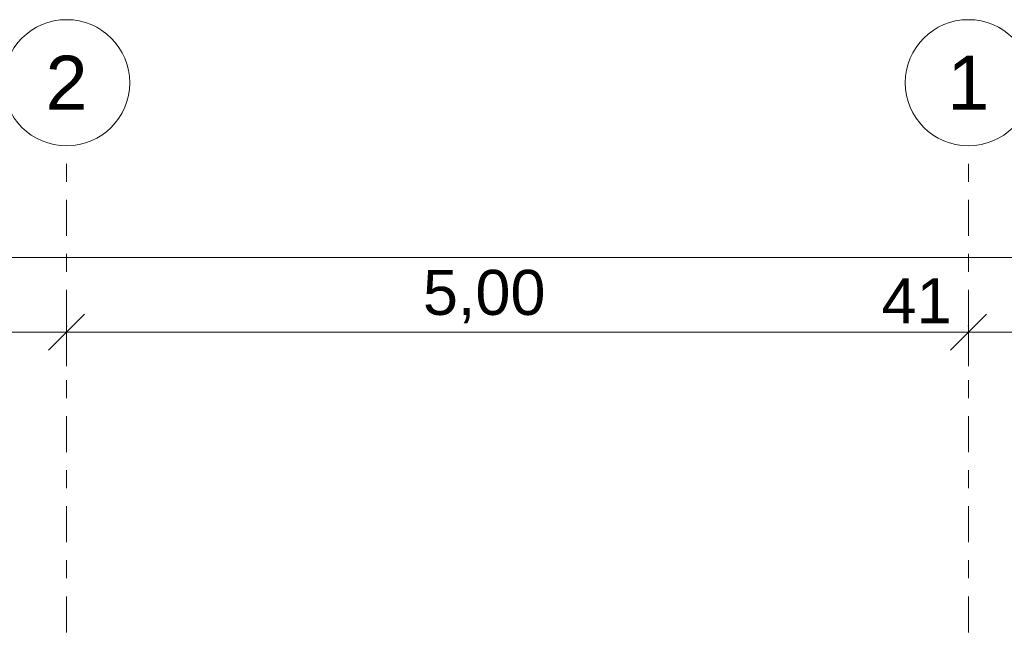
# Model space of a CAD drawing. Header units: metres. Extents: x -52 to 321, y -8 to 26.
# Tile 230 of 256: x 307.17 to 312.63, y 7.29 to 10.7. Entities that reach past the tile are written whole.
import ezdxf
from ezdxf.enums import TextEntityAlignment as Align

# ---------------------------------------------------------------- set-up
doc = ezdxf.new("R2010")
doc.units = ezdxf.units.M
doc.header["$MEASUREMENT"] = 0
doc.linetypes.add('Raster', pattern=[0.4, 0.2, -0.1, 0, -0.1])
doc.layers.add('90 Achsraster', color=7, linetype='Continuous')
doc.layers.add('94 Genehmigungsplanung Bemaßung', color=7, linetype='Continuous')
doc.styles.add('ERSTELLTER_STIL_1', font='arial.ttf')
doc.styles.add('ERSTELLTER_STIL_2', font='arial.ttf')
doc.dimstyles.new('ERSTELLTER_STIL__1', dxfattribs={"dimtxt": 0.25, "dimasz": 0.19, "dimexe": 0.18, "dimexo": 0.1, "dimgap": 0, "dimtad": 1, "dimtih": 1, "dimtoh": 1, "dimzin": 0, "dimdsep": 46, "dimtxsty": 'ERSTELLTER_STIL_2', "dimblk": 'ARROWHEAD_6', "dimblk1": 'ARROWHEAD_6', "dimblk2": 'ARROWHEAD_6', "dimcen": 0.09, "dimclrd": 7, "dimclre": 7, "dimclrt": 7, "dimazin": 0, "dimtfac": 1, "dimtdec": 4, "dimtmove": 0, "dimatfit": 3, "dimfxl": 1, "dimtolj": 1, "dimtzin": 0, "dimarcsym": 0})

# ---------------------------------------------------------------- blocks, each defined once
blk = doc.blocks.new('Standard-Rastermarker[16]_2', base_point=(307.4261, 9.9973))
at = {"layer": '90 Achsraster', "color": 14, "linetype": 'Raster', "lineweight": 18, "true_color": 0xa80000}
for q in [(307.4261, 9.9973), (307.4261, -1.0027)]:
    blk.add_line((307.4261, 8.9973), q, dxfattribs=at)
at = {"layer": '90 Achsraster', "color": 14, "linetype": 'Continuous', "lineweight": 18, "true_color": 0xa80000, "flags": 128}
blk.add_lwpolyline([(307.4261, 9.9973, 1), (307.4261, 10.6973, 1)], format="xyb", close=True, dxfattribs=at)
at = {"layer": '90 Achsraster', "color": 14, "linetype": 'Raster', "lineweight": 18, "true_color": 0xa80000}
blk.add_point((307.4261, 8.9973), dxfattribs=at)
blk.add_point((307.4261, 8.9973), dxfattribs=at)
at = {"layer": '90 Achsraster', "color": 14, "lineweight": 18, "true_color": 0xa80000, "style": 'ERSTELLTER_STIL_1'}
for tag, p in [('AC_MarkerText_1_0', (307.4261, 10.4973)), ('AC_MarkerText_1_1', (307.4261, -2.2027))]:
    blk.add_attdef(tag, text='', height=0.3, rotation=360, dxfattribs=at).set_placement(p, align=Align.TOP_CENTER)
blk = doc.blocks.new('Standard-Rastermarker[25]_2', base_point=(312.4261, 9.9973))
at = {"layer": '90 Achsraster', "color": 14, "linetype": 'Raster', "lineweight": 18, "true_color": 0xa80000}
for q in [(312.4261, 9.9973), (312.4261, -1.0027)]:
    blk.add_line((312.4261, 8.9973), q, dxfattribs=at)
at = {"layer": '90 Achsraster', "color": 14, "linetype": 'Continuous', "lineweight": 18, "true_color": 0xa80000, "flags": 128}
blk.add_lwpolyline([(312.4261, 9.9973, 1), (312.4261, 10.6973, 1)], format="xyb", close=True, dxfattribs=at)
at = {"layer": '90 Achsraster', "color": 14, "linetype": 'Raster', "lineweight": 18, "true_color": 0xa80000}
blk.add_point((312.4261, 8.9973), dxfattribs=at)
blk.add_point((312.4261, 8.9973), dxfattribs=at)
at = {"layer": '90 Achsraster', "color": 14, "lineweight": 18, "true_color": 0xa80000, "style": 'ERSTELLTER_STIL_1'}
for tag, p in [('AC_MarkerText_1_0', (312.4261, 10.4973)), ('AC_MarkerText_1_1', (312.4261, -2.2027))]:
    blk.add_attdef(tag, text='', height=0.3, rotation=360, dxfattribs=at).set_placement(p, align=Align.TOP_CENTER)
blk = doc.blocks.new('*D48', base_point=(33626.1154, -0.0027))
at = {"layer": '94 Genehmigungsplanung Bemaßung', "color": 7, "linetype": 'Continuous', "lineweight": 13}
for p, q in [((302.4261, 8.775), (302.4261, 9.15)), ((307.4261, 8.775), (307.4261, 9.15)), ((302.5261, 9.0625), (302.3261, 8.8625)), ((307.5261, 9.0625), (307.3261, 8.8625)), ((302.4261, 8.9625), (307.4261, 8.9625))]:
    blk.add_line(p, q, dxfattribs=at)
at = {"layer": '94 Genehmigungsplanung Bemaßung', "color": 7, "lineweight": 13, "insert": (304.5924, 9.0125), "char_height": 0.25, "attachment_point": 7, "style": 'ERSTELLTER_STIL_2'}
blk.add_mtext('\\A1;{\\pql;\\fArial|b0|i0|c0|p0;\\W1.000000;5,00}', dxfattribs=at)
blk = doc.blocks.new('ARROWHEAD_6')
at = {"color": 0, "linetype": 'Continuous', "lineweight": 0}
for p, q in [((-0.5, -0.5), (0.5, 0.5)), ((0, 0), (-1, 0))]:
    blk.add_line(p, q, dxfattribs=at)
blk = doc.blocks.new('*D49', base_point=(33626.1154, -0.0027))
at = {"layer": '94 Genehmigungsplanung Bemaßung', "color": 7, "linetype": 'Continuous', "lineweight": 13}
for p, q in [((307.4261, 8.775), (307.4261, 9.15)), ((312.4261, 8.775), (312.4261, 9.15)), ((307.5261, 9.0625), (307.3261, 8.8625)), ((312.5261, 9.0625), (312.3261, 8.8625)), ((307.4261, 8.9625), (312.4261, 8.9625))]:
    blk.add_line(p, q, dxfattribs=at)
at = {"layer": '94 Genehmigungsplanung Bemaßung', "color": 7, "lineweight": 13, "char_height": 0.25, "attachment_point": 7, "style": 'ERSTELLTER_STIL_2'}
for s, insert in [('\\A1;{\\pql;\\fArial|b0|i0|c0|p0;\\W1.000000;5,00}', (309.4017, 9.0125)), ('\\A1;{\\pql;\\fArial|b0|i0|c0|p0;\\W1.000000;41}', (311.9447, 9.0125))]:
    blk.add_mtext(s, dxfattribs=dict(at, insert=insert))
blk = doc.blocks.new('*D50', base_point=(33626.1154, -0.0027))
at = {"layer": '94 Genehmigungsplanung Bemaßung', "color": 7, "linetype": 'Continuous', "lineweight": 13}
for p, q in [((312.4261, 8.775), (312.4261, 9.15)), ((312.8361, 8.775), (312.8361, 9.15)), ((312.5261, 9.0625), (312.3261, 8.8625)), ((312.7361, 8.8625), (312.9361, 9.0625)), ((312.4261, 8.9625), (312.8361, 8.9625)), ((312.8361, 8.9625), (312.9861, 8.9625))]:
    blk.add_line(p, q, dxfattribs=at)
blk = doc.blocks.new('*D55', base_point=(33626.1154, -0.0027))
at = {"layer": '94 Genehmigungsplanung Bemaßung', "color": 7, "linetype": 'Continuous', "lineweight": 13}
for p, q in [((297.0161, 9.1905), (297.0161, 9.5655)), ((312.8361, 9.1905), (312.8361, 9.5655)), ((297.1161, 9.478), (296.9161, 9.278)), ((312.7361, 9.278), (312.9361, 9.478)), ((296.8661, 9.378), (297.0161, 9.378)), ((297.0161, 9.378), (312.8361, 9.378)), ((312.8361, 9.378), (312.9861, 9.378))]:
    blk.add_line(p, q, dxfattribs=at)
at = {"layer": '94 Genehmigungsplanung Bemaßung', "color": 7, "lineweight": 13, "insert": (304.4971, 9.428), "char_height": 0.25, "attachment_point": 7, "style": 'ERSTELLTER_STIL_2'}
blk.add_mtext('\\A1;{\\pql;\\fArial|b0|i0|c0|p0;\\W1.000000;15,82}', dxfattribs=at)

msp = doc.modelspace()

# ---------------------------------------------------------------- block references
at = {"layer": '90 Achsraster', "color": 7, "linetype": 'Continuous', "lineweight": 18}
ref = msp.add_blockref('Standard-Rastermarker[16]_2', (307.4261, 9.9973), dxfattribs=at)
ref.add_attrib('AC_MarkerText_1', '2', dxfattribs={"color": 14, "lineweight": 18, "true_color": 0xa80000, "height": 0.3, "rotation": 360, "style": 'ERSTELLTER_STIL_1'}).set_placement((307.4261, 10.4973), align=Align.TOP_CENTER)
ref = msp.add_blockref('Standard-Rastermarker[25]_2', (312.4261, 9.9973), dxfattribs=at)
ref.add_attrib('AC_MarkerText_1', '1', dxfattribs={"color": 14, "lineweight": 18, "true_color": 0xa80000, "height": 0.3, "rotation": 360, "style": 'ERSTELLTER_STIL_1'}).set_placement((312.4261, 10.4973), align=Align.TOP_CENTER)

# ---------------------------------------------------------------- dimensions: what is measured, and where the dimension line sits
at = {"layer": '94 Genehmigungsplanung Bemaßung', "color": 7, "linetype": 'Continuous', "lineweight": 13}
for base, p1, p2, picture, middle in [((307.4261, 8.9625), (302.4261, 10.3473), (307.4261, 10.3473), '*D48', (304.9161, 9.1375)), ((312.4261, 8.9625), (307.4261, 10.3473), (312.4261, 10.3473), '*D49', (309.7254, 9.1375)), ((312.8361, 8.9625), (312.4261, 10.3473), (312.8361, 3.3473), '*D50', (312.135, 9.1375)), ((312.8361, 9.378), (297.0161, 3.3473), (312.8361, 3.3473), '*D55', (304.9158, 9.553))]:
    dim = msp.add_linear_dim(base=base, p1=p1, p2=p2, dimstyle='ERSTELLTER_STIL__1', dxfattribs=at)
    dim.commit()
    dim.dimension.update_dxf_attribs({"geometry": picture, "text_midpoint": middle, "dimtype": 160})

doc.saveas('drawing.dxf')
